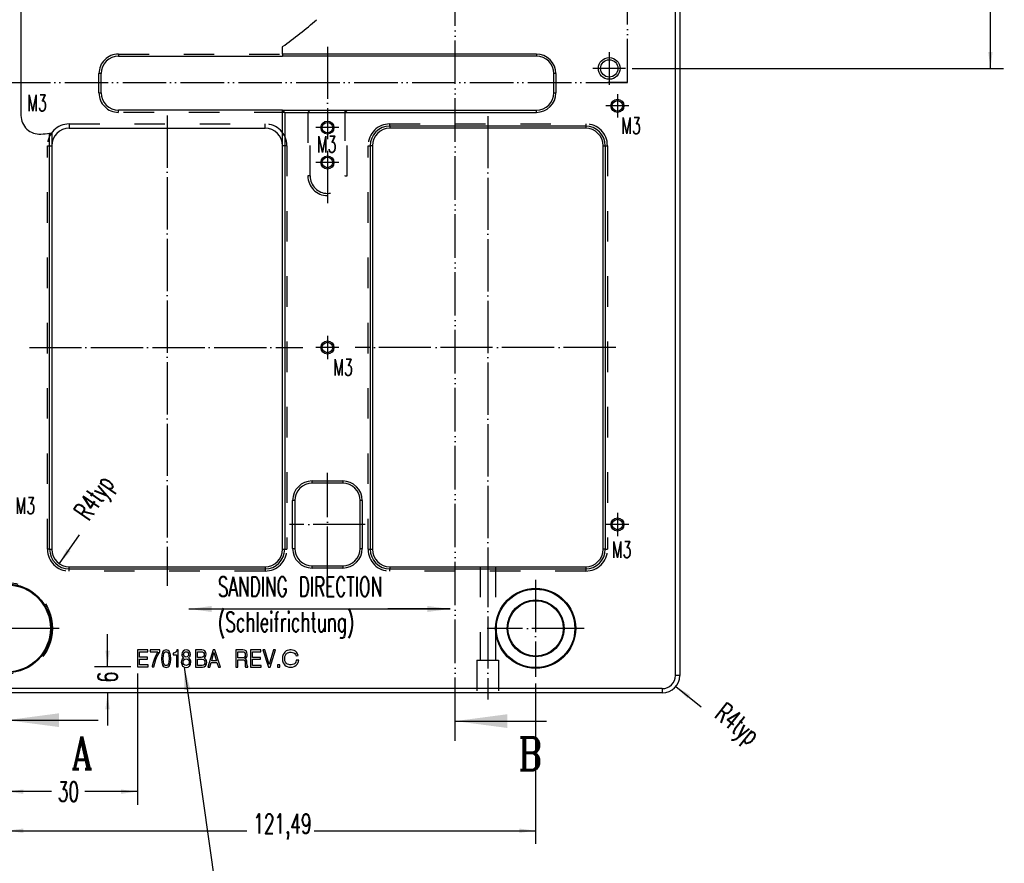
# Model space of a CAD drawing. Header units: inches. Extents: x -429 to 435, y -270 to 288.
# Tile 6 of 17: x -132 to 19, y -145 to -16. Entities that reach past the tile are written whole.
import ezdxf

# ---------------------------------------------------------------- set-up
doc = ezdxf.new("R2010")
doc.units = ezdxf.units.IN
for name, pattern in [('DASHED', [15, 7, -8]), ('DOT_CENTER', [14, 12, -1, 0, -1]), ('PHANTOM', [13, 10, -1, 0, -1, 0, -1])]:
    doc.linetypes.add(name, pattern=pattern)
doc.layers.add('1', color=7, linetype='Continuous')
doc.styles.add('CONVERTER_12', font='complex.shx', dxfattribs={"width": 0.76})
doc.styles.add('CONVERTER_13', font='txt.shx', dxfattribs={"width": 0.63})
doc.dimstyles.new('ME10_DIM_112', dxfattribs={"dimtxt": 4.5, "dimasz": 3.75, "dimexe": 3, "dimexo": 1.5, "dimgap": 1.5, "dimtad": 0, "dimdsep": 46, "dimtxsty": 'CONVERTER_13', "dimsah": 1, "dimcen": 0.09, "dimclrd": 3, "dimclre": 3, "dimclrt": 3, "dimadec": 0, "dimazin": 0, "dimtfac": 1, "dimtdec": 4, "dimtix": 1, "dimtmove": 0, "dimatfit": 3, "dimfxl": 1, "dimtolj": 1, "dimtzin": 0, "dimarcsym": 0})
doc.dimstyles.new('ME10_DIM_113', dxfattribs={"dimtxt": 4.5, "dimasz": 3.75, "dimexe": 3, "dimexo": 1.5, "dimgap": 1.5, "dimtad": 0, "dimdsep": 46, "dimtxsty": 'CONVERTER_13', "dimsah": 1, "dimcen": 0.09, "dimclrd": 3, "dimclre": 3, "dimclrt": 3, "dimadec": 0, "dimazin": 0, "dimtfac": 1, "dimtdec": 4, "dimtix": 1, "dimtmove": 0, "dimatfit": 3, "dimfxl": 1, "dimtolj": 1, "dimtzin": 0, "dimarcsym": 0})
doc.dimstyles.new('ME10_DIM_62', dxfattribs={"dimtxt": 4.5, "dimasz": 3.75, "dimexe": 3, "dimexo": 1.5, "dimgap": 1.5, "dimtad": 0, "dimdsep": 46, "dimtxsty": 'CONVERTER_13', "dimsah": 1, "dimcen": 0.09, "dimclrd": 3, "dimclre": 3, "dimclrt": 3, "dimadec": 0, "dimazin": 0, "dimtfac": 1, "dimtdec": 4, "dimtix": 1, "dimtmove": 0, "dimatfit": 3, "dimfxl": 1, "dimtolj": 1, "dimtzin": 0, "dimarcsym": 0})
doc.dimstyles.new('ME10_DIM_63', dxfattribs={"dimtxt": 4.5, "dimasz": 3.75, "dimexe": 3, "dimexo": 1.5, "dimgap": 1.5, "dimtad": 0, "dimdsep": 46, "dimtxsty": 'CONVERTER_13', "dimsah": 1, "dimcen": 0.09, "dimclrd": 3, "dimclre": 3, "dimclrt": 3, "dimadec": 0, "dimazin": 0, "dimtol": 1, "dimtp": 0.03, "dimtm": 0.03, "dimtfac": 0.7, "dimtdec": 0, "dimtix": 1, "dimtmove": 0, "dimatfit": 3, "dimfxl": 1, "dimtolj": 1, "dimtzin": 0, "dimarcsym": 0})
doc.dimstyles.new('ME10_DIM_99', dxfattribs={"dimtxt": 4.5, "dimasz": 3.75, "dimexe": 3, "dimexo": 1.5, "dimgap": 1.5, "dimtad": 0, "dimdsep": 46, "dimtxsty": 'CONVERTER_13', "dimsah": 1, "dimcen": 0.09, "dimclrd": 3, "dimclre": 3, "dimclrt": 3, "dimadec": 0, "dimazin": 0, "dimtol": 1, "dimtp": 0.05, "dimtm": 0.05, "dimtfac": 0.7, "dimtdec": 0, "dimtix": 1, "dimtmove": 0, "dimatfit": 3, "dimfxl": 1, "dimtolj": 1, "dimtzin": 0, "dimarcsym": 0})
doc.dimstyles.get("Standard").update_dxf_attribs({"dimtxt": 0.18, "dimasz": 0.18, "dimexe": 0.18, "dimexo": 0.0625, "dimgap": 0.09, "dimtad": 0, "dimtih": 1, "dimtoh": 1, "dimdec": 4, "dimzin": 0, "dimdsep": 46, "dimtxsty": 'Standard', "dimcen": 0.09, "dimadec": 0, "dimazin": 0, "dimtfac": 1, "dimtdec": 4, "dimtofl": 0, "dimtmove": 0, "dimatfit": 3, "dimfxl": 1, "dimtolj": 1, "dimtzin": 0, "dimarcsym": 0})

# ---------------------------------------------------------------- blocks, each defined once
blk = doc.blocks.new('E7018-24104__25', base_point=(-355.6, -178.3))
at = {"color": 7, "linetype": 'Continuous'}
for p, q in [((-197.75, -7.28), (-197.75, -45.73)), ((-47.4, -174.3), (-47.4, -11.5)), ((-46.4, -11.5), (-46.4, -174.3)), ((-137.67, -31.6), (-137.67, -29.91)), ((-137.67, -31.6), (-137.67, -32.1)), ((-79.34, -31.6), (-137.67, -31.6)), ((-175.34, -32.1), (-137.67, -32.1)), ((-79.34, -32.1), (-137.67, -32.1)), ((-179.34, -40.5), (-179.34, -36.1)), ((-75.34, -40.5), (-75.34, -36.1)), ((-74.84, -36.1), (-74.84, -40.5)), ((-137.67, -44.5), (-175.34, -44.5)), ((-137.17, -45), (-137.67, -44.5)), ((-137.67, -52.64), (-137.67, -44.5)), ((-137.67, -44.5), (-79.34, -44.5)), ((-137.17, -45), (-79.34, -45)), ((-137.17, -45), (-137.17, -145.32)), ((-190.67, -49.76), (-190.67, -52.64)), ((-186.67, -48.64), (-141.67, -48.64)), ((-68.01, -48.14), (-113.01, -48.14)), ((-68.01, -48.64), (-113.01, -48.64)), ((-191.17, -145.32), (-191.17, -49.8)), ((-190.67, -52.64), (-190.67, -145.32)), ((-137.67, -145.32), (-137.67, -52.64)), ((-117.51, -52.64), (-117.51, -145.32)), ((-117.01, -52.64), (-117.01, -145.32)), ((-64.01, -145.32), (-64.01, -52.64)), ((-63.51, -52.64), (-63.51, -145.32)), ((-130.84, -129.62), (-123.84, -129.62)), ((-123.84, -130.12), (-130.84, -130.12)), ((-135.34, -145.12), (-135.34, -134.12)), ((-134.84, -134.12), (-134.84, -145.12)), ((-119.84, -145.12), (-119.84, -134.12)), ((-119.34, -134.12), (-119.34, -145.12)), ((-130.84, -149.12), (-123.84, -149.12)), ((-186.67, -149.32), (-141.67, -149.32)), ((-186.67, -149.82), (-141.67, -149.82)), ((-123.84, -149.62), (-130.84, -149.62)), ((-113.01, -149.32), (-92.26, -149.32)), ((-113.01, -149.82), (-68.01, -149.82)), ((-92.26, -149.32), (-88.76, -149.32)), ((-88.76, -149.32), (-68.01, -149.32)), ((-171, -168.4), (-171, -172.3)), ((-168.62, -168.4), (-171, -168.4)), ((-170.56, -170.07), (-170.56, -168.84)), ((-170.56, -168.84), (-168.62, -168.84)), ((-168.62, -168.84), (-168.62, -168.4)), ((-168.09, -168.41), (-168.09, -168.89)), ((-165.87, -168.41), (-168.09, -168.41)), ((-168.09, -168.89), (-166.3, -168.89)), ((-166.43, -169.07), (-166.87, -169.88)), ((-166.3, -168.89), (-166.43, -169.07)), ((-166.43, -169.84), (-165.96, -169)), ((-165.96, -169), (-165.87, -168.81)), ((-165.87, -168.81), (-165.87, -168.41)), ((-165.43, -169.55), (-165.49, -170.43)), ((-165.33, -169.22), (-165.43, -169.55)), ((-165.21, -168.92), (-165.33, -169.22)), ((-165.05, -168.7), (-165.21, -168.92)), ((-164.86, -168.52), (-165.05, -168.7)), ((-165.02, -169.73), (-164.9, -169.22)), ((-164.9, -169.22), (-164.71, -168.92)), ((-164.65, -168.45), (-164.86, -168.52)), ((-164.71, -168.92), (-164.55, -168.85)), ((-164.39, -168.41), (-164.65, -168.45)), ((-164.55, -168.85), (-164.24, -168.85)), ((-164.14, -168.45), (-164.39, -168.41)), ((-164.24, -168.85), (-164.11, -168.92)), ((-163.93, -168.52), (-164.14, -168.45)), ((-164.11, -168.92), (-163.89, -169.22)), ((-163.74, -168.7), (-163.93, -168.52)), ((-163.89, -169.22), (-163.77, -169.73)), ((-163.61, -168.92), (-163.74, -168.7)), ((-163.49, -169.22), (-163.61, -168.92)), ((-163.39, -169.55), (-163.49, -169.22)), ((-163.33, -170.43), (-163.39, -169.55)), ((-162.37, -169.07), (-162.81, -169.18)), ((-162.81, -169.18), (-162.81, -169.55)), ((-162.81, -169.55), (-162.06, -169.55)), ((-162.18, -168.96), (-162.37, -169.07)), ((-162.06, -168.81), (-162.18, -168.96)), ((-161.93, -168.41), (-162.06, -168.81)), ((-162.06, -169.55), (-162.06, -172.3)), ((-161.65, -168.41), (-161.93, -168.41)), ((-161.65, -172.3), (-161.65, -168.41)), ((-160.74, -169.03), (-160.8, -169.44)), ((-160.8, -169.44), (-160.77, -169.69)), ((-160.52, -168.7), (-160.74, -169.03)), ((-160.21, -168.48), (-160.52, -168.7)), ((-160.39, -169.44), (-160.36, -169.22)), ((-160.36, -169.69), (-160.39, -169.44)), ((-160.36, -169.22), (-160.24, -169)), ((-160.24, -169), (-160.05, -168.89)), ((-159.8, -168.41), (-160.21, -168.48)), ((-160.05, -168.89), (-159.8, -168.85)), ((-159.42, -168.48), (-159.8, -168.41)), ((-159.8, -168.85), (-159.58, -168.89)), ((-159.58, -168.89), (-159.39, -169)), ((-159.11, -168.7), (-159.42, -168.48)), ((-159.39, -169), (-159.27, -169.22)), ((-159.27, -169.22), (-159.23, -169.44)), ((-159.23, -169.44), (-159.27, -169.69)), ((-158.89, -169.03), (-159.11, -168.7)), ((-158.83, -169.44), (-158.89, -169.03)), ((-158.86, -169.69), (-158.83, -169.44)), ((-157.64, -168.4), (-157.64, -172.4)), ((-156.23, -168.4), (-157.64, -168.4)), ((-157.2, -170.12), (-157.2, -168.84)), ((-157.2, -168.84), (-156.36, -168.84)), ((-156.36, -168.84), (-156.04, -168.88)), ((-155.82, -168.47), (-156.23, -168.4)), ((-156.04, -168.88), (-155.82, -168.99)), ((-155.51, -168.66), (-155.82, -168.47)), ((-155.82, -168.99), (-155.7, -169.21)), ((-155.7, -169.21), (-155.67, -169.46)), ((-155.67, -169.46), (-155.7, -169.76)), ((-155.29, -168.99), (-155.51, -168.66)), ((-155.23, -169.39), (-155.29, -168.99)), ((-155.26, -169.68), (-155.23, -169.39)), ((-153.63, -168.4), (-154.82, -172.4)), ((-153.93, -170.9), (-153.41, -169.02)), ((-153.19, -168.4), (-153.63, -168.4)), ((-153.41, -169.02), (-152.86, -170.9)), ((-151.94, -172.4), (-153.19, -168.4)), ((-148.37, -168.4), (-148.37, -172.4)), ((-146.8, -168.4), (-148.37, -168.4)), ((-147.93, -170.23), (-147.93, -168.84)), ((-147.93, -168.84), (-146.9, -168.84)), ((-146.9, -168.84), (-146.59, -168.88)), ((-146.37, -168.47), (-146.8, -168.4)), ((-146.59, -168.88), (-146.37, -168.99)), ((-146.05, -168.66), (-146.37, -168.47)), ((-146.37, -168.99), (-146.27, -169.21)), ((-146.27, -169.21), (-146.21, -169.54)), ((-146.21, -169.54), (-146.27, -169.83)), ((-145.83, -168.99), (-146.05, -168.66)), ((-145.77, -169.43), (-145.83, -168.99)), ((-145.8, -169.76), (-145.77, -169.43)), ((-145.02, -168.4), (-145.02, -172.4)), ((-142.64, -168.4), (-145.02, -168.4)), ((-144.58, -170.12), (-144.58, -168.84)), ((-144.58, -168.84), (-142.64, -168.84)), ((-142.64, -168.84), (-142.64, -168.4)), ((-142.17, -168.4), (-140.92, -172.4)), ((-141.7, -168.4), (-142.17, -168.4)), ((-140.7, -171.78), (-141.7, -168.4)), ((-139.76, -168.4), (-140.7, -171.78)), ((-140.48, -172.4), (-139.29, -168.4)), ((-139.29, -168.4), (-139.76, -168.4)), ((-137.5, -169.45), (-137.65, -169.9)), ((-137.3, -169.15), (-137.5, -169.45)), ((-137.1, -168.9), (-137.3, -169.15)), ((-136.8, -168.65), (-137.1, -168.9)), ((-137.1, -169.9), (-137, -169.6)), ((-137, -169.6), (-136.85, -169.35)), ((-136.85, -169.35), (-136.7, -169.2)), ((-136.6, -168.55), (-136.8, -168.65)), ((-136.7, -169.2), (-136.55, -169.1)), ((-136.25, -168.45), (-136.6, -168.55)), ((-136.55, -169.1), (-136.25, -169)), ((-135.95, -168.4), (-136.25, -168.45)), ((-136.25, -169), (-135.95, -168.95)), ((-135.65, -168.4), (-135.95, -168.4)), ((-135.95, -168.95), (-135.65, -168.95)), ((-135.35, -168.45), (-135.65, -168.4)), ((-135.65, -168.95), (-135.35, -169)), ((-135, -168.55), (-135.35, -168.45)), ((-135.35, -169), (-135.05, -169.1)), ((-135.05, -169.1), (-134.85, -169.25)), ((-134.7, -168.7), (-135, -168.55)), ((-134.85, -169.25), (-134.7, -169.45)), ((-134.45, -168.9), (-134.7, -168.7)), ((-134.7, -169.45), (-134.55, -169.8)), ((-134.2, -169.3), (-134.45, -168.9)), ((-134.05, -169.7), (-134.2, -169.3)), ((-168.68, -170.07), (-170.56, -170.07)), ((-170.56, -170.52), (-168.68, -170.52)), ((-170.56, -171.86), (-170.56, -170.52)), ((-168.53, -171.86), (-170.56, -171.86)), ((-168.68, -170.52), (-168.68, -170.07)), ((-168.53, -172.3), (-168.53, -171.86)), ((-167.4, -171.27), (-167.62, -172.12)), ((-167.18, -170.58), (-167.4, -171.27)), ((-167.21, -172.3), (-167.02, -171.42)), ((-166.87, -169.88), (-167.18, -170.58)), ((-167.02, -171.42), (-166.77, -170.61)), ((-166.77, -170.61), (-166.43, -169.84)), ((-165.49, -170.43), (-165.43, -171.27)), ((-165.43, -171.27), (-165.33, -171.64)), ((-165.33, -171.64), (-165.21, -171.93)), ((-165.08, -170.39), (-165.02, -169.73)), ((-165.02, -171.13), (-165.08, -170.39)), ((-164.9, -171.6), (-165.02, -171.13)), ((-164.71, -171.9), (-164.9, -171.6)), ((-164.55, -171.97), (-164.71, -171.9)), ((-164.11, -171.9), (-164.24, -171.97)), ((-163.89, -171.6), (-164.11, -171.9)), ((-163.77, -171.13), (-163.89, -171.6)), ((-163.77, -169.73), (-163.74, -170.39)), ((-163.74, -170.39), (-163.77, -171.13)), ((-163.61, -171.93), (-163.49, -171.64)), ((-163.49, -171.64), (-163.39, -171.27)), ((-163.39, -171.27), (-163.33, -170.43)), ((-160.89, -170.94), (-160.93, -171.24)), ((-160.93, -171.24), (-160.83, -171.71)), ((-160.77, -170.65), (-160.89, -170.94)), ((-160.83, -171.71), (-160.74, -171.93)), ((-160.77, -169.69), (-160.71, -169.88)), ((-160.58, -170.43), (-160.77, -170.65)), ((-160.71, -169.88), (-160.55, -170.06)), ((-160.33, -170.24), (-160.58, -170.43)), ((-160.55, -170.06), (-160.33, -170.24)), ((-160.52, -171.24), (-160.46, -170.94)), ((-160.46, -171.53), (-160.52, -171.24)), ((-160.46, -170.94), (-160.33, -170.69)), ((-160.33, -171.79), (-160.46, -171.53)), ((-160.24, -169.88), (-160.36, -169.69)), ((-160.33, -170.69), (-160.08, -170.54)), ((-160.08, -171.93), (-160.33, -171.79)), ((-160.05, -170.02), (-160.24, -169.88)), ((-160.08, -170.54), (-159.8, -170.5)), ((-159.8, -170.06), (-160.05, -170.02)), ((-159.58, -170.02), (-159.8, -170.06)), ((-159.8, -170.5), (-159.52, -170.54)), ((-159.39, -169.88), (-159.58, -170.02)), ((-159.3, -171.79), (-159.55, -171.93)), ((-159.52, -170.54), (-159.3, -170.69)), ((-159.27, -169.69), (-159.39, -169.88)), ((-159.3, -170.24), (-159.08, -170.06)), ((-159.05, -170.43), (-159.3, -170.24)), ((-159.3, -170.69), (-159.14, -170.94)), ((-159.14, -171.53), (-159.3, -171.79)), ((-159.14, -170.94), (-159.11, -171.27)), ((-159.11, -171.27), (-159.14, -171.53)), ((-159.08, -170.06), (-158.92, -169.88)), ((-158.86, -170.65), (-159.05, -170.43)), ((-159.02, -172.12), (-158.86, -171.9)), ((-158.92, -169.88), (-158.86, -169.69)), ((-158.73, -170.94), (-158.86, -170.65)), ((-158.86, -171.9), (-158.77, -171.71)), ((-158.77, -171.71), (-158.7, -171.24)), ((-158.7, -171.24), (-158.73, -170.94)), ((-156.36, -170.12), (-157.2, -170.12)), ((-157.2, -171.96), (-157.2, -170.57)), ((-157.2, -170.57), (-156.14, -170.57)), ((-156.04, -170.09), (-156.36, -170.12)), ((-156.14, -170.57), (-155.85, -170.6)), ((-155.85, -171.92), (-156.14, -171.96)), ((-155.82, -169.94), (-156.04, -170.09)), ((-155.85, -170.6), (-155.67, -170.75)), ((-155.67, -171.78), (-155.85, -171.92)), ((-155.7, -169.76), (-155.82, -169.94)), ((-155.7, -170.27), (-155.48, -170.12)), ((-155.42, -170.46), (-155.7, -170.27)), ((-155.67, -170.75), (-155.54, -170.97)), ((-155.54, -171.56), (-155.67, -171.78)), ((-155.54, -170.97), (-155.51, -171.26)), ((-155.51, -171.26), (-155.54, -171.56)), ((-155.48, -170.12), (-155.35, -169.94)), ((-155.23, -170.68), (-155.42, -170.46)), ((-155.35, -169.94), (-155.26, -169.68)), ((-155.35, -172.07), (-155.13, -171.7)), ((-155.1, -170.93), (-155.23, -170.68)), ((-155.13, -171.7), (-155.07, -171.26)), ((-155.07, -171.26), (-155.1, -170.93)), ((-154.35, -172.4), (-154.05, -171.3)), ((-154.05, -171.3), (-152.74, -171.3)), ((-152.86, -170.9), (-153.93, -170.9)), ((-152.74, -171.3), (-152.41, -172.4)), ((-146.9, -170.23), (-147.93, -170.23)), ((-147.93, -172.4), (-147.93, -170.68)), ((-147.93, -170.68), (-146.8, -170.68)), ((-146.59, -170.2), (-146.9, -170.23)), ((-146.8, -170.68), (-146.55, -170.71)), ((-146.37, -170.05), (-146.59, -170.2)), ((-146.55, -170.71), (-146.4, -170.82)), ((-146.4, -170.82), (-146.27, -171.04)), ((-146.27, -169.83), (-146.37, -170.05)), ((-146.3, -170.42), (-146.05, -170.23)), ((-146.08, -170.57), (-146.3, -170.42)), ((-146.27, -171.04), (-146.24, -171.37)), ((-146.24, -171.37), (-146.24, -171.74)), ((-146.24, -171.74), (-146.21, -172.11)), ((-145.96, -170.75), (-146.08, -170.57)), ((-146.05, -170.23), (-145.9, -170.01)), ((-145.87, -171.01), (-145.96, -170.75)), ((-145.9, -170.01), (-145.8, -169.76)), ((-145.83, -171.45), (-145.87, -171.01)), ((-145.8, -172.03), (-145.83, -171.45)), ((-142.7, -170.12), (-144.58, -170.12)), ((-144.58, -171.96), (-144.58, -170.57)), ((-144.58, -170.57), (-142.7, -170.57)), ((-142.7, -170.57), (-142.7, -170.12)), ((-138.29, -171.81), (-138.79, -171.81)), ((-138.79, -171.81), (-138.79, -172.4)), ((-138.29, -172.4), (-138.29, -171.81)), ((-137.65, -169.9), (-137.7, -170.25)), ((-137.7, -170.25), (-137.7, -170.55)), ((-137.7, -170.55), (-137.65, -170.9)), ((-137.65, -170.9), (-137.5, -171.35)), ((-137.5, -171.35), (-137.3, -171.65)), ((-137.3, -171.65), (-137.1, -171.9)), ((-137.15, -170.25), (-137.1, -169.9)), ((-137.15, -170.55), (-137.15, -170.25)), ((-137.1, -170.9), (-137.15, -170.55)), ((-137, -171.2), (-137.1, -170.9)), ((-137.1, -171.9), (-136.8, -172.15)), ((-136.85, -171.45), (-137, -171.2)), ((-136.7, -171.6), (-136.85, -171.45)), ((-136.55, -171.7), (-136.7, -171.6)), ((-136.25, -171.8), (-136.55, -171.7)), ((-135.95, -171.85), (-136.25, -171.8)), ((-135.65, -171.85), (-135.95, -171.85)), ((-135.35, -171.8), (-135.65, -171.85)), ((-135.05, -171.7), (-135.35, -171.8)), ((-134.9, -171.6), (-135.05, -171.7)), ((-134.75, -171.45), (-134.9, -171.6)), ((-134.8, -172.15), (-134.5, -171.9)), ((-134.6, -171.2), (-134.75, -171.45)), ((-134.5, -170.8), (-134.6, -171.2)), ((-134.55, -169.8), (-134.05, -169.7)), ((-133.95, -170.8), (-134.5, -170.8)), ((-134.5, -171.9), (-134.25, -171.6)), ((-134.25, -171.6), (-134.1, -171.3)), ((-134.1, -171.3), (-133.95, -170.8)), ((-171, -172.3), (-168.53, -172.3)), ((-167.62, -172.12), (-167.65, -172.3)), ((-167.65, -172.3), (-167.21, -172.3)), ((-165.21, -171.93), (-165.05, -172.15)), ((-165.05, -172.15), (-164.86, -172.3)), ((-164.86, -172.3), (-164.65, -172.41)), ((-164.65, -172.41), (-164.39, -172.45)), ((-164.39, -172.01), (-164.55, -171.97)), ((-164.24, -171.97), (-164.39, -172.01)), ((-164.39, -172.45), (-164.14, -172.41)), ((-164.14, -172.41), (-163.93, -172.3)), ((-163.93, -172.3), (-163.74, -172.15)), ((-163.74, -172.15), (-163.61, -171.93)), ((-162.06, -172.3), (-161.65, -172.3)), ((-160.74, -171.93), (-160.61, -172.12)), ((-160.61, -172.12), (-160.42, -172.26)), ((-160.42, -172.26), (-160.24, -172.37)), ((-160.24, -172.37), (-159.8, -172.45)), ((-159.8, -172.01), (-160.08, -171.93)), ((-159.55, -171.93), (-159.8, -172.01)), ((-159.8, -172.45), (-159.36, -172.37)), ((-159.36, -172.37), (-159.17, -172.26)), ((-159.17, -172.26), (-159.02, -172.12)), ((-157.64, -172.4), (-156.07, -172.4)), ((-156.14, -171.96), (-157.2, -171.96)), ((-156.07, -172.4), (-155.67, -172.33)), ((-155.67, -172.33), (-155.35, -172.07)), ((-154.82, -172.4), (-154.35, -172.4)), ((-152.41, -172.4), (-151.94, -172.4)), ((-148.37, -172.4), (-147.93, -172.4)), ((-146.21, -172.11), (-146.15, -172.4)), ((-146.15, -172.4), (-145.65, -172.4)), ((-145.65, -172.25), (-145.8, -172.03)), ((-145.65, -172.4), (-145.65, -172.25)), ((-145.02, -172.4), (-142.55, -172.4)), ((-142.55, -171.96), (-144.58, -171.96)), ((-142.55, -172.4), (-142.55, -171.96)), ((-140.92, -172.4), (-140.48, -172.4)), ((-138.79, -172.4), (-138.29, -172.4)), ((-136.8, -172.15), (-136.6, -172.25)), ((-136.6, -172.25), (-136.25, -172.35)), ((-136.25, -172.35), (-135.95, -172.4)), ((-135.95, -172.4), (-135.65, -172.4)), ((-135.65, -172.4), (-135.35, -172.35)), ((-135.35, -172.35), (-135, -172.25)), ((-135, -172.25), (-134.8, -172.15)), ((-50.4, -177.3), (-351.6, -177.3)), ((-93.01, -178.3), (-308.99, -178.3)), ((-88.01, -178.3), (-93.01, -178.3)), ((-50.4, -178.3), (-88.01, -178.3))]:
    blk.add_line(p, q, dxfattribs=at)
at = {"color": 3, "linetype": 'DASHED'}
for p, q in [((-175.34, -31.6), (-137.67, -31.6)), ((-175.34, -31.6), (-175.34, -32.1)), ((-179.84, -40.5), (-179.84, -36.1)), ((-179.34, -36.1), (-179.84, -36.1)), ((-179.84, -40.5), (-179.34, -40.5)), ((-175.34, -45), (-175.34, -44.5)), ((-137.17, -45), (-175.34, -45)), ((-131.84, -45), (-131.34, -44.5)), ((-131.84, -45), (-131.84, -59.6)), ((-131.34, -59.6), (-131.34, -44.5)), ((-123.34, -44.5), (-122.84, -45)), ((-123.34, -44.5), (-123.34, -59.6)), ((-122.84, -59.6), (-122.84, -45)), ((-186.67, -47.64), (-141.67, -47.64)), ((-186.67, -47.64), (-186.67, -48.64)), ((-141.67, -48.64), (-141.67, -47.64)), ((-113.01, -48.14), (-113.01, -47.64)), ((-113.01, -47.64), (-68.01, -47.64)), ((-68.01, -47.64), (-68.01, -48.14)), ((-191.67, -145.32), (-191.67, -52.64)), ((-191.67, -52.64), (-190.67, -52.64)), ((-136.67, -52.64), (-137.67, -52.64)), ((-136.67, -52.64), (-136.67, -145.32)), ((-118.01, -145.32), (-118.01, -52.64)), ((-118.01, -52.64), (-117.51, -52.64)), ((-63.51, -52.64), (-63.01, -52.64)), ((-63.01, -52.64), (-63.01, -145.32)), ((-131.34, -59.6), (-131.84, -59.6)), ((-123.34, -59.6), (-122.84, -59.6)), ((-191.17, -145.32), (-191.67, -145.32)), ((-137.17, -145.32), (-136.67, -145.32)), ((-118.01, -145.32), (-117.51, -145.32)), ((-63.51, -145.32), (-63.01, -145.32)), ((-186.67, -150.32), (-186.67, -149.82)), ((-141.67, -150.32), (-186.67, -150.32)), ((-141.67, -149.82), (-141.67, -150.32)), ((-113.01, -150.32), (-113.01, -149.82)), ((-68.01, -150.32), (-113.01, -150.32)), ((-92.26, -149.32), (-92.26, -170.8)), ((-88.76, -149.32), (-88.76, -170.8)), ((-68.01, -149.82), (-68.01, -150.32)), ((-93.01, -170.8), (-93.01, -178.3)), ((-93.01, -170.8), (-92.26, -170.8)), ((-92.26, -170.8), (-88.76, -170.8)), ((-88.76, -170.8), (-88.01, -170.8)), ((-88.01, -170.8), (-88.01, -178.3))]:
    blk.add_line(p, q, dxfattribs=at)
at = {"color": 1, "linetype": 'Continuous'}
for p, q in [((-79.34, -31.6), (-79.34, -32.1)), ((-74.84, -36.1), (-75.34, -36.1)), ((-75.34, -40.5), (-74.84, -40.5)), ((-79.34, -45), (-79.34, -44.5)), ((-113.01, -48.14), (-113.01, -48.64)), ((-68.01, -48.14), (-68.01, -48.64)), ((-117.01, -52.64), (-117.51, -52.64)), ((-64.01, -52.64), (-63.51, -52.64)), ((-130.84, -130.12), (-130.84, -129.62)), ((-123.84, -129.62), (-123.84, -130.12)), ((-134.84, -134.12), (-135.34, -134.12)), ((-119.34, -134.12), (-119.84, -134.12)), ((-191.17, -145.32), (-190.67, -145.32)), ((-137.67, -145.32), (-137.17, -145.32)), ((-135.34, -145.12), (-134.84, -145.12)), ((-119.84, -145.12), (-119.34, -145.12)), ((-117.51, -145.32), (-117.01, -145.32)), ((-63.51, -145.32), (-64.01, -145.32)), ((-130.84, -149.62), (-130.84, -149.12)), ((-123.84, -149.12), (-123.84, -149.62)), ((-186.67, -149.82), (-186.67, -149.32)), ((-141.67, -149.32), (-141.67, -149.82)), ((-113.01, -149.32), (-113.01, -149.82)), ((-68.01, -149.32), (-68.01, -149.82)), ((-46.4, -174.3), (-47.4, -174.3)), ((-50.4, -177.3), (-50.4, -178.3))]:
    blk.add_line(p, q, dxfattribs=at)
at = {"color": 7, "linetype": 'Continuous'}
for centre, radius in [((-62.6, -34.9), 2.5), ((-62.6, -34.9), 2), ((-60.71, -43.5), 1.5), ((-60.71, -43.5), 1.2), ((-127.34, -48.5), 1.5), ((-127.34, -48.5), 1.2), ((-127.34, -56.5), 1.5), ((-127.34, -56.5), 1.2), ((-127.34, -98.98), 1.5), ((-127.34, -98.98), 1.2), ((-60.71, -139.62), 1.5), ((-60.71, -139.62), 1.2), ((-201, -163.47), 10.2), ((-201, -163.47), 10), ((-79.51, -163.47), 9.2), ((-79.51, -163.47), 9), ((-79.51, -163.47), 6.55), ((-79.51, -163.47), 6.35)]:
    blk.add_circle(centre, radius, dxfattribs=at)
at = {"color": 3, "linetype": 'DASHED'}
blk.add_circle((-201, -163.47), 10.5, dxfattribs=at)
at = {"color": 7, "linetype": 'Continuous'}
for centre, radius, start, end in [((-201, 58.5), 108.75, 305.6156, 310.8843), ((-79.34, -36.1), 4.5, 0, 90), ((-175.34, -36.1), 4, 90, 180), ((-79.34, -36.1), 4, 0, 90), ((-175.34, -40.5), 4, 180, 270), ((-79.34, -40.5), 4, 270, 0), ((-79.34, -40.5), 4.5, 270, 0), ((-193.5, -45.73), 4.25, 180, 274.1157), ((-201, 58.5), 108.75, 275.1861, 275.4507), ((-186.67, -52.64), 4, 90, 180), ((-141.67, -52.64), 4, 0, 90), ((-113.01, -52.64), 4.5, 90, 180), ((-113.01, -52.64), 4, 90, 180), ((-68.01, -52.64), 4.5, 0, 90), ((-68.01, -52.64), 4, 0, 90), ((-201, 58.5), 108.75, 274.1157, 275.1861), ((-130.84, -134.12), 4.5, 90, 180), ((-130.84, -134.12), 4, 90, 180), ((-123.84, -134.12), 4.5, 0, 90), ((-123.84, -134.12), 4, 0, 90), ((-186.67, -145.32), 4.5, 180, 270), ((-186.67, -145.32), 4, 180, 270), ((-141.67, -145.32), 4, 270, 0), ((-141.67, -145.32), 4.5, 270, 0), ((-130.84, -145.12), 4.5, 180, 270), ((-130.84, -145.12), 4, 180, 270), ((-123.84, -145.12), 4.5, 270, 0), ((-123.84, -145.12), 4, 270, 0), ((-113.01, -145.32), 4.5, 180, 270), ((-113.01, -145.32), 4, 180, 270), ((-68.01, -145.32), 4, 270, 0), ((-68.01, -145.32), 4.5, 270, 0), ((-50.4, -174.3), 3, 270, 0), ((-50.4, -174.3), 4, 270, 0)]:
    blk.add_arc(centre, radius, start, end, dxfattribs=at)
at = {"color": 3, "linetype": 'DASHED'}
for centre, radius, start, end in [((-175.34, -36.1), 4.5, 90, 180), ((-175.34, -40.5), 4.5, 180, 270), ((-186.67, -52.64), 5, 90, 180), ((-141.67, -52.64), 5, 0, 90), ((-113.01, -52.64), 5, 90, 180), ((-68.01, -52.64), 5, 0, 90), ((-127.34, -59.6), 4.5, 180, 0), ((-127.34, -59.6), 4, 180, 0), ((-186.67, -145.32), 5, 180, 270), ((-141.67, -145.32), 5, 270, 0), ((-113.01, -145.32), 5, 180, 270), ((-68.01, -145.32), 5, 270, 0)]:
    blk.add_arc(centre, radius, start, end, dxfattribs=at)
at = {"layer": '1', "color": 1, "linetype": 'DOT_CENTER'}
for p, q in [((-62.6, -31.15), (-62.6, -38.65)), ((-58.85, -34.9), (-66.35, -34.9)), ((-164.17, -45.73), (-164.17, -153.67)), ((-90.51, -45.84), (-90.51, -146.82)), ((-195.82, -98.98), (-133.01, -98.98)), ((-61.1, -98.98), (-121, -98.98)), ((-127.34, -152.08), (-127.34, -127.73)), ((-79.51, -152.35), (-79.51, -174.59)), ((-189, -163.47), (-213, -163.47)), ((-68.39, -163.47), (-90.63, -163.47))]:
    blk.add_line(p, q, dxfattribs=at)
blk = doc.blocks.new('*D92')
at = {"layer": '1', "color": 3, "linetype": 'Continuous'}
for p, q in [((-79.51, -176.09), (-79.51, -212.93)), ((-201, -186.04), (-201, -212.93)), ((-201, -209.93), (-145.87, -209.93)), ((-130.43, -209.93), (-79.51, -209.93))]:
    blk.add_line(p, q, dxfattribs=at)
at = {"layer": '1', "color": 3}
for points in [[(-197.25, -209.43), (-197.25, -210.42), (-201, -209.93)], [(-83.26, -210.42), (-83.26, -209.43), (-79.51, -209.93)]]:
    blk.add_solid(points, dxfattribs=at)
at = {"layer": '1', "color": 3, "insert": (-144.37, -211.95), "char_height": 4.5, "attachment_point": 7, "rotation": 0.0001, "line_spacing_factor": 0.60024, "style": 'CONVERTER_13'}
blk.add_mtext('121,49', dxfattribs=at)
blk = doc.blocks.new('*D93')
at = {"layer": '1', "color": 3, "linetype": 'Continuous'}
for p, q in [((-153.5, 6.26), (-153.5, -13.22)), ((-201, -183.04), (-201, -7.22)), ((-201, -10.22), (-185.64, -10.22)), ((-164.12, -10.22), (-153.5, -10.22))]:
    blk.add_line(p, q, dxfattribs=at)
at = {"layer": '1', "color": 3}
for points in [[(-197.25, -9.73), (-197.25, -10.71), (-201, -10.22)], [(-157.25, -10.71), (-157.25, -9.73), (-153.5, -10.22)]]:
    blk.add_solid(points, dxfattribs=at)
at = {"layer": '1', "color": 3, "insert": (-184.14, -12.24), "char_height": 4.5, "attachment_point": 7, "rotation": 0.0001, "line_spacing_factor": 0.60024, "style": 'CONVERTER_13'}
blk.add_mtext('\\C3;47,5\\C3;\\H3.15;{\\Fgdt;`}0,03', dxfattribs=at)
blk = doc.blocks.new('*D129')
at = {"layer": '1', "color": 3, "linetype": 'Continuous'}
for p, q in [((-34.59, 58.5), (27.98, 58.5)), ((24.98, 20.8), (24.98, 58.5)), ((24.98, -34.9), (24.98, -0.72)), ((-57.35, -34.9), (27.98, -34.9))]:
    blk.add_line(p, q, dxfattribs=at)
at = {"layer": '1', "color": 3}
for points in [[(25.47, 54.75), (24.49, 54.75), (24.98, 58.5)], [(24.49, -31.15), (25.47, -31.15), (24.98, -34.9)]]:
    blk.add_solid(points, dxfattribs=at)
at = {"layer": '1', "color": 3, "insert": (27.01, 0.78), "char_height": 4.5, "attachment_point": 7, "rotation": 90, "line_spacing_factor": 0.60024, "style": 'CONVERTER_13'}
blk.add_mtext('\\C3;93,4\\C3;\\H3.15;{\\Fgdt;`}0,05', dxfattribs=at)
blk = doc.blocks.new('*D142')
at = {"layer": '1', "color": 3, "linetype": 'Continuous'}
for p, q in [((-171, -173.8), (-171, -203.95)), ((-201, -186.04), (-201, -203.95)), ((-190.78, -200.95), (-201, -200.95)), ((-171, -200.95), (-183.06, -200.95))]:
    blk.add_line(p, q, dxfattribs=at)
at = {"layer": '1', "color": 3}
for points in [[(-197.25, -200.46), (-197.25, -201.45), (-201, -200.95)], [(-174.75, -201.45), (-174.75, -200.46), (-171, -200.95)]]:
    blk.add_solid(points, dxfattribs=at)
at = {"layer": '1', "color": 3, "insert": (-189.28, -203.2), "char_height": 4.5, "attachment_point": 7, "rotation": 0.0001, "line_spacing_factor": 0.60024, "style": 'CONVERTER_13'}
blk.add_mtext('30', dxfattribs=at)
blk = doc.blocks.new('*D143')
at = {"layer": '1', "color": 3, "linetype": 'Continuous'}
for p, q in [((-177.86, -172.3), (-177.86, -164.8)), ((-172.5, -172.3), (-180.86, -172.3)), ((-94.51, -178.3), (-180.86, -178.3)), ((-177.86, -178.3), (-177.86, -185.8))]:
    blk.add_line(p, q, dxfattribs=at)
at = {"layer": '1', "color": 3}
for points in [[(-178.36, -168.55), (-177.37, -168.55), (-177.86, -172.3)], [(-177.37, -182.05), (-178.36, -182.05), (-177.86, -178.3)]]:
    blk.add_solid(points, dxfattribs=at)
at = {"layer": '1', "color": 3, "insert": (-175.61, -175.87), "char_height": 4.5, "attachment_point": 7, "rotation": 90, "line_spacing_factor": 0.60024, "style": 'CONVERTER_13'}
blk.add_mtext('6', dxfattribs=at)
blk = doc.blocks.new('*D146')
at = {"layer": '1', "color": 3, "linetype": 'Continuous'}
blk.add_line((-184.35, -141.97), (-188.95, -148.61), dxfattribs=at)
at = {"layer": '1', "color": 3}
blk.add_solid([(-187.22, -145.24), (-186.41, -145.81), (-188.95, -148.61)], dxfattribs=at)
at = {"layer": '1', "color": 3, "insert": (-182.43, -141.97), "char_height": 4.5, "attachment_point": 7, "rotation": 55.2683, "line_spacing_factor": 0.60024, "style": 'CONVERTER_13'}
blk.add_mtext('\\C3; R\\C3;4\\C3;typ', dxfattribs=at)
blk = doc.blocks.new('*D148')
at = {"layer": '1', "color": 3, "linetype": 'Continuous'}
blk.add_line((-47.28, -176.8), (-41.44, -181.47), dxfattribs=at)
at = {"layer": '1', "color": 3}
blk.add_solid([(-44.04, -178.76), (-44.66, -179.53), (-47.28, -176.8)], dxfattribs=at)
at = {"layer": '1', "color": 3, "insert": (-41.57, -183.39), "char_height": 4.5, "attachment_point": 7, "rotation": 321.3268, "line_spacing_factor": 0.60024, "style": 'CONVERTER_13'}
blk.add_mtext('\\C3; R\\C3;4\\C3;typ', dxfattribs=at)
blk = doc.blocks.new('D-D__18')
at = {"layer": '1', "color": 4, "linetype": 'PHANTOM'}
for p, q in [((-58.44, -38.1), (-58.44, -1.5)), ((-333.99, -38.1), (-58.44, -38.1))]:
    blk.add_line(p, q, dxfattribs=at)
at = {"layer": '1', "color": 4, "linetype": 'Continuous', "has_arrowhead": 0}
for points in [[(-58.44, -38.1), (-58.44, -33.6)], [(-58.44, -38.1), (-62.94, -38.1)]]:
    blk.add_leader(points, dimstyle='Standard', dxfattribs=at)
blk = doc.blocks.new('B-B__19')
at = {"layer": '1', "color": 4, "linetype": 'PHANTOM'}
blk.add_line((-98, -184.76), (-98, 6.68), dxfattribs=at)
at = {"layer": '1', "color": 4}
blk.add_solid([(-86, -183.18), (-86, -186.34), (-98, -184.76)], dxfattribs=at)
at = {"layer": '1', "color": 4, "insert": (-80.75, -192.26), "char_height": 7.5, "attachment_point": 5, "line_spacing_factor": 1.080432, "style": 'CONVERTER_12'}
blk.add_mtext('B', dxfattribs=at)
at = {"layer": '1', "color": 4, "linetype": 'Continuous', "has_arrowhead": 0}
for points in [[(-98, -184.76), (-98, -180.26)], [(-98, -184.76), (-77, -184.76)], [(-98, -189.26), (-98, -184.76)]]:
    blk.add_leader(points, dimstyle='Standard', dxfattribs=at)
blk = doc.blocks.new('A-A__20', base_point=(-201, -223.2))
at = {"layer": '1', "color": 4}
blk.add_solid([(-189, -182.96), (-189, -186.12), (-201, -184.54)], dxfattribs=at)
at = {"layer": '1', "color": 4, "insert": (-183.75, -192.04), "char_height": 7.5, "attachment_point": 5, "line_spacing_factor": 1.080432, "style": 'CONVERTER_12'}
blk.add_mtext('A', dxfattribs=at)
at = {"layer": '1', "color": 4, "linetype": 'Continuous', "has_arrowhead": 0}
blk.add_leader([(-201, -184.54), (-180, -184.54)], dimstyle='Standard', dxfattribs=at)
blk = doc.blocks.new('front1', base_point=(-201, 58.5))
at = {"layer": '1', "color": 1, "linetype": 'DOT_CENTER'}
for p, q in [((-127.34, -29.914), (-127.34, -51.15)), ((-60.71, -40.85), (-60.71, -46.15)), ((-58.06, -43.5), (-63.36, -43.5)), ((-124.69, -48.5), (-129.99, -48.5)), ((-127.34, -53.85), (-127.34, -65.996)), ((-124.69, -56.5), (-129.99, -56.5)), ((-127.34, -96.33), (-127.34, -101.63)), ((-124.69, -98.98), (-129.99, -98.98)), ((-60.71, -136.97), (-60.71, -142.27)), ((-118.644, -139.62), (-136.089, -139.62)), ((-58.06, -139.62), (-63.36, -139.62)), ((-90.51, -146.567), (-90.51, -179.8))]:
    blk.add_line(p, q, dxfattribs=at)
at = {"layer": '1', "color": 7, "linetype": 'Continuous'}
for p, q in [((-123.84, -130.12), (-130.84, -130.12)), ((-130.84, -149.12), (-123.84, -149.12))]:
    blk.add_line(p, q, dxfattribs=at)
at = {"layer": '1', "color": 3, "linetype": 'Continuous'}
blk.add_line((-159.155, -159.015), (-99.155, -159.015), dxfattribs=at)
at = {"layer": '1', "color": 3, "linetype": 'DASHED'}
for p, q in [((-93.01, -170.8), (-93.01, -178.3)), ((-88.01, -170.8), (-88.01, -178.3))]:
    blk.add_line(p, q, dxfattribs=at)
at = {"layer": '1', "color": 7, "linetype": 'Continuous'}
for centre in [(-60.71, -43.5), (-127.34, -48.5), (-127.34, -56.5), (-127.34, -98.98), (-60.71, -139.62)]:
    blk.add_circle(centre, 1.5, dxfattribs=at)
at = {"layer": '1', "color": 3}
for points in [[(-153.905, -158.324), (-153.905, -159.706), (-159.155, -159.015)], [(-104.405, -159.706), (-104.405, -158.324), (-99.155, -159.015)], [(-158.82, -177.476), (-160.189, -177.668), (-160.237, -172.373)]]:
    blk.add_solid(points, dxfattribs=at)
blk.add_blockref('E7018-24104__25', (-355.6, -178.3))
at = {"layer": '1'}
for name, p in [('B-B__19', (0, 0)), ('A-A__20', (-201, -223.205)), ('D-D__18', (0, 0)), ('*D146', (0, 0)), ('*D148', (0, 0))]:
    blk.add_blockref(name, p, dxfattribs=at)
at = {"layer": '1', "color": 1, "style": 'CONVERTER_13', "width": 0.63}
for p in [(-196.269, -44.704), (-59.779, -49.946), (-129.711, -54.182), (-125.978, -105.415), (-198.965, -137.169), (-61.951, -147.254)]:
    blk.add_text('M3', height=3.75, dxfattribs=at).set_placement(p)
at = {"layer": '1', "color": 1, "insert": (-152.522, -165.748), "char_height": 4.5, "attachment_point": 7, "line_spacing_factor": 1.080432, "style": 'CONVERTER_13'}
blk.add_mtext('SANDING DIRECTION\\P(Schleifrichtung)', dxfattribs=at)
at = {"layer": '1'}
for base, p1, p2, dimstyle, picture, middle in [((24.981, -34.9), (-36.088, 58.5), (-58.85, -34.9), 'ME10_DIM_99', '*D129', (24.981, 10.041)), ((-177.863, -172.3), (-93.01, -178.3), (-171, -172.3), 'ME10_DIM_113', '*D143', (-177.863, -174.925))]:
    dim = blk.add_linear_dim(base=base, p1=p1, p2=p2, angle=90, dimstyle=dimstyle, dxfattribs=at)
    dim.commit()
    dim.dimension.update_dxf_attribs({"geometry": picture, "text_midpoint": middle, "text_rotation": 90})
for base, p1, p2, dimstyle, picture, middle in [((-201, -10.22), (-153.5, 7.76), (-201, -184.539), 'ME10_DIM_63', '*D93', (-174.883, -10.22)), ((-171, -200.953), (-201, -184.539), (-171, -172.3), 'ME10_DIM_112', '*D142', (-186.92, -200.953)), ((-201, -209.928), (-79.51, -174.591), (-201, -184.539), 'ME10_DIM_62', '*D92', (-138.151, -209.928))]:
    dim = blk.add_linear_dim(base=base, p1=p1, p2=p2, dimstyle=dimstyle, dxfattribs=at)
    dim.commit()
    dim.dimension.update_dxf_attribs({"geometry": picture, "text_midpoint": middle, "text_rotation": 0.00014})
at = {"layer": '1', "color": 3, "linetype": 'Continuous', "has_arrowhead": 0}
for points in [[(-159.155, -159.015), (-151.027, -159.015)], [(-99.155, -159.015), (-113.456, -159.015)], [(-160.237, -172.373), (-150.628, -240.589)]]:
    blk.add_leader(points, dimstyle='Standard', dxfattribs=at)
blk = doc.blocks.new('1')
at = {"xscale": 0.66666666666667, "yscale": 0.66666666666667, "zscale": 0.66666666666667}
blk.add_blockref('front1', (-134, 39), dxfattribs=at)

msp = doc.modelspace()

# ---------------------------------------------------------------- block references
at = {"layer": '1'}
msp.add_blockref('1', (0, 0), dxfattribs=at)

doc.saveas('drawing.dxf')
